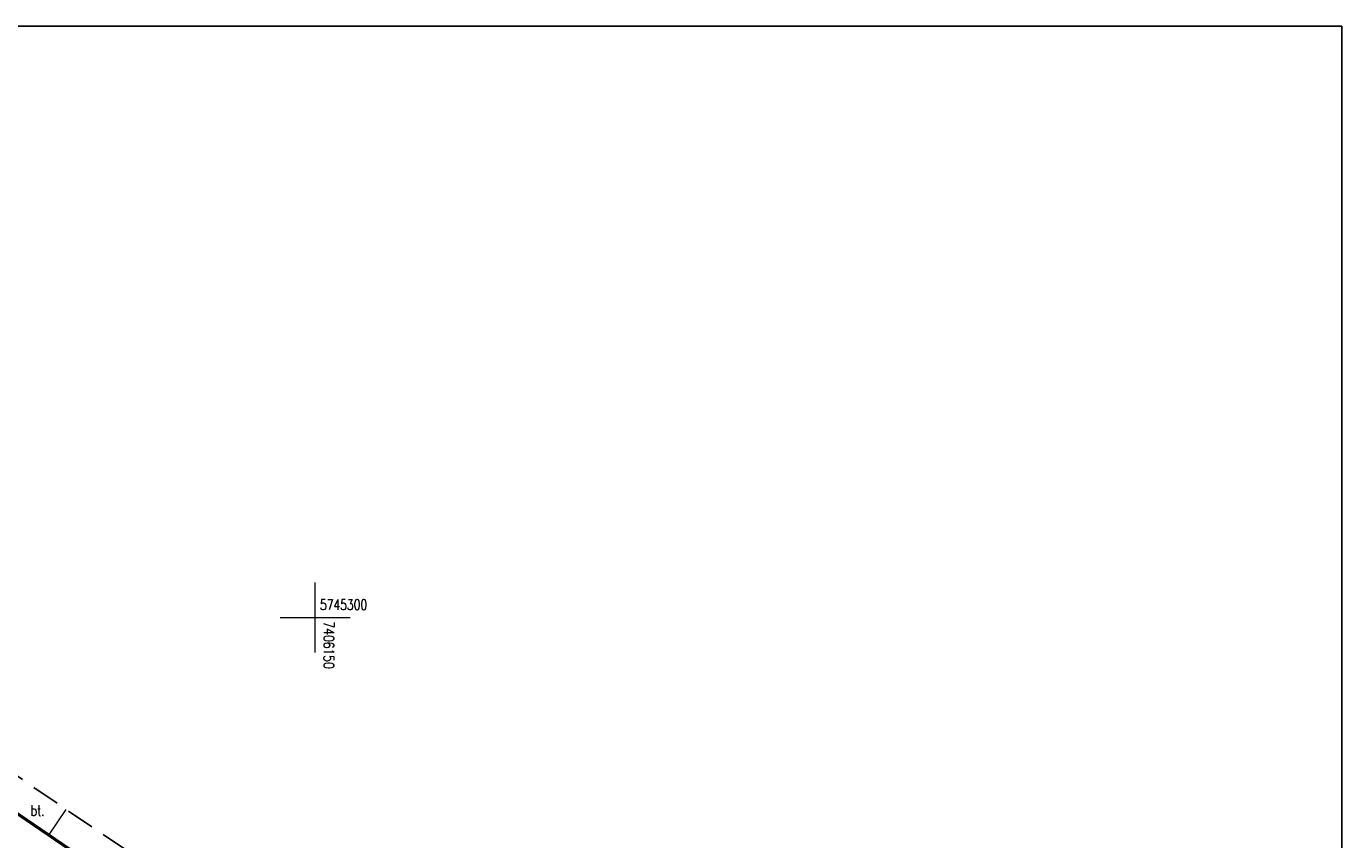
# Model space of a CAD drawing. Header units: centimetres. Extents: x 7405971 to 7406611, y 5745066 to 5745352.
# Tile 17 of 20: x 7406129 to 7406223, y 5745284 to 5745342. Entities that reach past the tile are written whole.
import ezdxf
from ezdxf.enums import TextEntityAlignment as Align

# ---------------------------------------------------------------- set-up
doc = ezdxf.new("R2010")
doc.units = ezdxf.units.CM
doc.header["$LTSCALE"] = 2
doc.header["$MEASUREMENT"] = 0
doc.linetypes.add('0', pattern=[1.5, 1, -0.5])
for name, color, linetype in [('BETON-OPIS', 7, '0'), ('BUDYNKI', 7, 'Continuous'), ('KANALIZACJA', 36, 'Continuous'), ('MDCP_nowa', 7, 'Continuous'), ('PROJ_RZEDNE', 7, 'Continuous'), ('SIATKA', 7, 'Continuous'), ('SIATKA-OPIS', 7, 'Continuous'), ('zakres', 7, '0')]:
    doc.layers.add(name, color=color, linetype=linetype)
doc.styles.add('STYL_ARIAL', font='simplex', dxfattribs={"width": 0.75, "oblique": 0.1})

# ---------------------------------------------------------------- blocks, each defined once
blk = doc.blocks.new('A$7E8815FB1995')
at = {"layer": 'BUDYNKI', "color": 7, "lineweight": 50}
blk.add_line((27.84, -13.46), (34.46, -17.97), dxfattribs=at)
at = {"layer": 'KANALIZACJA', "color": 34, "lineweight": 18}
blk.add_line((30.939, -15.571), (32.188, -13.731), dxfattribs=at)
at = {"layer": 'SIATKA', "color": 7, "lineweight": 18}
for p, q in [((50, -2.5), (50, 2.5)), ((47.5, 0), (52.5, 0))]:
    blk.add_line(p, q, dxfattribs=at)
at = {"layer": 'zakres', "color": 7, "linetype": '0', "lineweight": 25}
blk.add_line((-47.048, 40.099), (54.916, -29.172), dxfattribs=at)
at = {"layer": 'BETON-OPIS', "color": 7, "style": 'STYL_ARIAL', "width": 0.75}
blk.add_text('bt.', height=0.75, dxfattribs=at).set_placement((30.138, -13.811), align=Align.MIDDLE_CENTER)
at = {"layer": 'SIATKA-OPIS', "color": 7, "style": 'STYL_ARIAL', "width": 0.75}
blk.add_text('5745300', height=0.75, dxfattribs=at).set_placement((50.338, 0.321), align=Align.BOTTOM_LEFT)
blk.add_text('7406150', height=0.75, rotation=270, dxfattribs=at).set_placement((50.379, -0.294), align=Align.BOTTOM_LEFT)

msp = doc.modelspace()

# ---------------------------------------------------------------- linework, layer by layer
at = {"layer": 'PROJ_RZEDNE', "color": 7}
msp.add_lwpolyline([(7406223.41834, 5745067.92794), (7405971.4887, 5745067.92794), (7405971.4887, 5745342.2983), (7406223.41834, 5745342.2983)], close=True, dxfattribs=at)

# ---------------------------------------------------------------- block references
at = {"layer": 'MDCP_nowa'}
msp.add_blockref('A$7E8815FB1995', (7406100, 5745300), dxfattribs=at)

doc.saveas('drawing.dxf')
